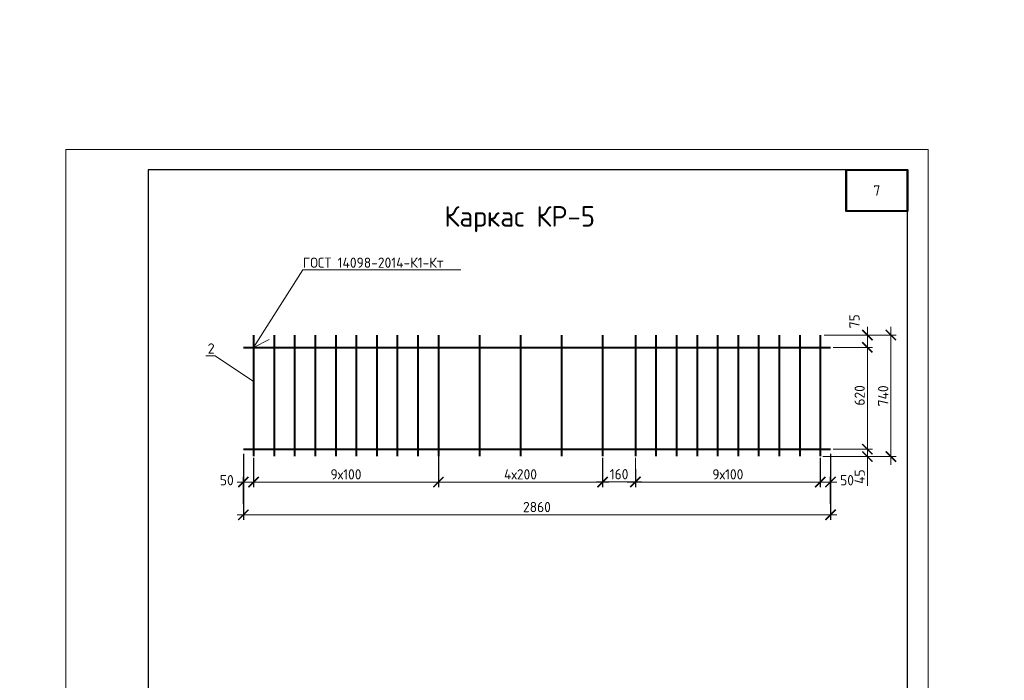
# Model space of a CAD drawing. Header units: millimetres. Extents: x 251864 to 617215, y -272865 to -46010.
# Tile 41 of 53: x 467671 to 491651, y -187356 to -171270. Entities that reach past the tile are written whole.
import ezdxf
from ezdxf import colors
from ezdxf.entities.mleader import LeaderData, LeaderLine
from ezdxf.enums import TextEntityAlignment as Align
from ezdxf.math import Vec2, Vec3

# ---------------------------------------------------------------- set-up
doc = ezdxf.new("R2010")
doc.units = ezdxf.units.MM
doc.layers.get('Defpoints').update_dxf_attribs({"color": 140})
for name, color, linetype, lineweight in [('RAZMER', 100, 'Continuous', 15), ('Армирование', 3, 'Continuous', 40), ('Каркасы ригель', 3, 'Continuous', 0), ('подоснова', 151, 'Continuous', 5), ('Размеры', 54, 'Continuous', 20), ('Текст', 41, 'Continuous', 30), ('Текст 0.25', 82, 'Continuous', 25), ('ТОНКИЕ', 7, 'Continuous', 9)]:
    doc.layers.add(name, color=color, linetype=linetype, lineweight=lineweight)
doc.layers.add('ТОЛСТЫЕ_ОСНОВНЫЕ', color=6, linetype='Continuous')
doc.styles.add('GOST-2.304_Type-B', font='GOST_Common.ttf')
doc.styles.add('style1', font='GOST_Common.ttf', dxfattribs={"height": 500})
doc.styles.add('ГОСТ', font='GOST_Common.ttf')
doc.dimstyles.new('ГОСТ', dxfattribs={"dimscale": 0, "dimtxt": 2.5, "dimasz": 2.5, "dimexe": 1.25, "dimexo": 0.625, "dimtad": 1, "dimdec": 0, "dimtxsty": 'ГОСТ', "dimblk": 'ARCHTICK', "dimcen": 2.5, "dimdle": 1.5, "dimclrd": 256, "dimclre": 256, "dimclrt": 256, "dimadec": 0, "dimazin": 0, "dimtfac": 1, "dimtdec": 0, "dimtmove": 1, "dimatfit": 3, "dimfxl": 2, "dimtfill": 1, "dimlwd": -1, "dimarcsym": 0})
doc.dimstyles.new('мой', dxfattribs={"dimscale": 100, "dimtxt": 2.5, "dimasz": 2.5, "dimexe": 1.25, "dimexo": 0.625, "dimtad": 1, "dimdec": 0, "dimtxsty": 'GOST-2.304_Type-B', "dimblk": 'ARCHTICK', "dimcen": 2.5, "dimdle": 2, "dimaunit": 1, "dimadec": 1, "dimazin": 2, "dimtfac": 1, "dimtdec": 0, "dimtmove": 1, "dimatfit": 3, "dimfxl": 1, "dimtfill": 1, "dimlwd": -1, "dimlwe": -1, "dimarcsym": 0})

# ---------------------------------------------------------------- blocks, each defined once
blk = doc.blocks.new('_Dot')
at = {"color": 0, "linetype": 'ByBlock', "lineweight": -2}
blk.add_line((-0.5, 0), (-1, 0), dxfattribs=at)
at = {"color": 0, "linetype": 'ByBlock', "const_width": 0.5}
blk.add_lwpolyline([(-0.25, 0, 1), (0.25, 0, 1)], format="xyb", close=True, dxfattribs=at)
blk = doc.blocks.new('_ArchTick')
at = {"color": 0, "linetype": 'ByBlock', "const_width": 0.15}
blk.add_lwpolyline([(-0.5, -0.5), (0.5, 0.5)], dxfattribs=at)
blk = doc.blocks.new('*D1023')
at = {"layer": 'Defpoints', "color": 0, "ltscale": 0.1, "transparency": 16777216}
for p in [(473368, -181876), (477868, -181876), (477868, -182528)]:
    blk.add_point(p, dxfattribs=at)
at = {"layer": 'Размеры', "color": 0, "linetype": 'Continuous', "ltscale": 0.1, "transparency": 16777216}
for p, q in [((473368, -181938), (473368, -182653)), ((477868, -181938), (477868, -182653)), ((473168, -182528), (478068, -182528))]:
    blk.add_line(p, q, dxfattribs=at)
at = {"layer": 'Размеры', "color": 0, "ltscale": 0.1, "transparency": 16777216, "xscale": 250, "yscale": 250, "zscale": 250, "rotation": 180}
blk.add_blockref('_ArchTick', (473368, -182528), dxfattribs=at)
at = {"layer": 'Размеры', "color": 0, "ltscale": 0.1, "transparency": 16777216, "xscale": 250, "yscale": 250, "zscale": 250}
blk.add_blockref('_ArchTick', (477868, -182528), dxfattribs=at)
at = {"layer": 'Размеры', "color": 0, "ltscale": 0.1, "transparency": 16777216, "insert": (475618, -182341), "char_height": 250, "attachment_point": 5, "style": 'GOST-2.304_Type-B', "bg_fill": 3, "box_fill_scale": 1.1, "bg_fill_color": 256, "bg_fill_true_color": 13158600, "bg_fill_transparency": 0}
blk.add_mtext('9х100', dxfattribs=at)
blk = doc.blocks.new('_None')
blk = doc.blocks.new('*D1016')
at = {"layer": 'Defpoints', "color": 0, "ltscale": 0.1, "transparency": 16777216}
for p in [(487418, -181729), (488316, -181729), (487168, -181909)]:
    blk.add_point(p, dxfattribs=at)
at = {"layer": 'Размеры', "color": 0, "linetype": 'Continuous', "ltscale": 0.1, "transparency": 16777216}
for p, q in [((487480, -181729), (488441, -181729)), ((488316, -182109), (488316, -181529)), ((487230, -181909), (488441, -181909)), ((488316, -182622), (488316, -181909))]:
    blk.add_line(p, q, dxfattribs=at)
at = {"layer": 'Размеры', "color": 0, "ltscale": 0.1, "transparency": 16777216, "xscale": 250, "yscale": 250, "zscale": 250}
for p, rotation in [((488316, -181729), 90), ((488316, -181909), 270)]:
    blk.add_blockref('_ArchTick', p, dxfattribs=dict(at, rotation=rotation))
at = {"layer": 'Размеры', "color": 0, "ltscale": 0.1, "transparency": 16777216, "insert": (488128, -182397), "char_height": 250, "attachment_point": 5, "rotation": 90, "style": 'GOST-2.304_Type-B', "bg_fill": 3, "box_fill_scale": 1.1, "bg_fill_color": 256, "bg_fill_true_color": 13158600, "bg_fill_transparency": 0}
blk.add_mtext('45', dxfattribs=at)
blk = doc.blocks.new('*D1017')
at = {"layer": 'Defpoints', "color": 0, "ltscale": 0.1, "transparency": 16777216}
for p in [(487418, -179248), (488316, -179248), (487418, -181728)]:
    blk.add_point(p, dxfattribs=at)
at = {"layer": 'Размеры', "color": 0, "linetype": 'Continuous', "ltscale": 0.1, "transparency": 16777216}
for p, q in [((488316, -181928), (488316, -179048)), ((487480, -179248), (488441, -179248)), ((487480, -181728), (488441, -181728))]:
    blk.add_line(p, q, dxfattribs=at)
at = {"layer": 'Размеры', "color": 0, "ltscale": 0.1, "transparency": 16777216, "xscale": 250, "yscale": 250, "zscale": 250}
for p, rotation in [((488316, -179248), 90), ((488316, -181728), 270)]:
    blk.add_blockref('_ArchTick', p, dxfattribs=dict(at, rotation=rotation))
at = {"layer": 'Размеры', "color": 0, "ltscale": 0.1, "transparency": 16777216, "insert": (488128, -180418), "char_height": 250, "attachment_point": 5, "rotation": 90, "style": 'GOST-2.304_Type-B', "bg_fill": 3, "box_fill_scale": 1.1, "bg_fill_color": 256, "bg_fill_true_color": 13158600, "bg_fill_transparency": 0}
blk.add_mtext('620', dxfattribs=at)
blk = doc.blocks.new('*D1018')
at = {"layer": 'Defpoints', "color": 0, "ltscale": 0.1, "transparency": 16777216}
for p in [(487198, -178948), (488316, -178948), (487418, -179248)]:
    blk.add_point(p, dxfattribs=at)
at = {"layer": 'Размеры', "color": 0, "linetype": 'Continuous', "ltscale": 0.1, "transparency": 16777216}
for p, q in [((488316, -179448), (488316, -178748)), ((487260, -178948), (488441, -178948)), ((487480, -179248), (488441, -179248))]:
    blk.add_line(p, q, dxfattribs=at)
at = {"layer": 'Размеры', "color": 0, "ltscale": 0.1, "transparency": 16777216, "xscale": 250, "yscale": 250, "zscale": 250, "rotation": 270}
blk.add_blockref('_ArchTick', (488316, -179248), dxfattribs=at)
at = {"layer": 'Размеры', "color": 0, "ltscale": 0.1, "transparency": 16777216, "insert": (488000, -178613), "char_height": 250, "attachment_point": 5, "rotation": 90, "style": 'GOST-2.304_Type-B', "bg_fill": 3, "box_fill_scale": 1.1, "bg_fill_color": 256, "bg_fill_true_color": 13158600, "bg_fill_transparency": 0}
blk.add_mtext('75', dxfattribs=at)
at = {"layer": 'Размеры', "color": 0, "ltscale": 0.1, "transparency": 16777216, "xscale": 250, "yscale": 250, "zscale": 250, "rotation": 90}
blk.add_blockref('_ArchTick', (488316, -178948), dxfattribs=at)
blk = doc.blocks.new('*D1019')
at = {"layer": 'Defpoints', "color": 0, "ltscale": 0.1, "transparency": 16777216}
for p in [(487831, -178948), (487168, -181909), (488888, -181909)]:
    blk.add_point(p, dxfattribs=at)
at = {"layer": 'Размеры', "color": 0, "linetype": 'Continuous', "ltscale": 0.1, "transparency": 16777216}
for p, q in [((488888, -178748), (488888, -182109)), ((487893, -178948), (489013, -178948)), ((487230, -181909), (489013, -181909))]:
    blk.add_line(p, q, dxfattribs=at)
at = {"layer": 'Размеры', "color": 0, "ltscale": 0.1, "transparency": 16777216, "xscale": 250, "yscale": 250, "zscale": 250}
for p, rotation in [((488888, -178948), 90), ((488888, -181909), 270)]:
    blk.add_blockref('_ArchTick', p, dxfattribs=dict(at, rotation=rotation))
at = {"layer": 'Размеры', "color": 0, "ltscale": 0.1, "transparency": 16777216, "insert": (488701, -180429), "char_height": 250, "attachment_point": 5, "rotation": 90, "style": 'GOST-2.304_Type-B', "bg_fill": 3, "box_fill_scale": 1.1, "bg_fill_color": 256, "bg_fill_true_color": 13158600, "bg_fill_transparency": 0}
blk.add_mtext('740', dxfattribs=at)
blk = doc.blocks.new('*U281')
blk.add_point((165.57, 1.2))
at = {"layer": 'ТОЛСТЫЕ_ОСНОВНЫЕ'}
for p, q in [((8, 5), (8, 90)), ((8, 90), (20, 90)), ((13, 5), (13, 90)), ((8, 65), (20, 65)), ((8, 30), (20, 30)), ((20, 5), (8, 5))]:
    blk.add_line(p, q, dxfattribs=at)
at = {"layer": 'ТОЛСТЫЕ_ОСНОВНЫЕ', "color": 6}
blk.add_lwpolyline([(20, 5), (205, 5), (205, 292), (20, 292)], close=True, dxfattribs=at)
at = {"layer": 'ТОНКИЕ'}
blk.add_lwpolyline([(0, 0), (210, 0), (210, 297), (0, 297)], close=True, dxfattribs=at)
at = {"layer": 'Текст', "style": 'style1'}
for s, p in [('Взам.инв.№', (10.5, 77.5)), ('Подпись и дата', (10.5, 47.5)), ('Инв.№ подл.', (10.5, 17.5))]:
    blk.add_text(s, height=3, rotation=90, dxfattribs=at).set_placement(p, align=Align.MIDDLE)
blk.add_text('Формат А4', height=2.5, dxfattribs=at).set_placement((165.57, 1.2))
blk = doc.blocks.new('*D1024')
at = {"layer": 'Defpoints', "color": 0, "transparency": 16777216}
for p in [(473118, -181776), (487418, -181776), (487418, -183325)]:
    blk.add_point(p, dxfattribs=at)
at = {"layer": 'Размеры', "lineweight": -2, "transparency": 16777216}
for p, q in [((473118, -181838), (473118, -183450)), ((487418, -181838), (487418, -183450))]:
    blk.add_line(p, q, dxfattribs=at)
at = {"layer": 'Размеры', "transparency": 16777216}
blk.add_line((472968, -183325), (487568, -183325), dxfattribs=at)
at = {"layer": 'Размеры', "transparency": 16777216, "xscale": 250, "yscale": 250, "zscale": 250, "rotation": 180}
blk.add_blockref('_ArchTick', (473118, -183325), dxfattribs=at)
at = {"layer": 'Размеры', "transparency": 16777216, "xscale": 250, "yscale": 250, "zscale": 250}
blk.add_blockref('_ArchTick', (487418, -183325), dxfattribs=at)
at = {"layer": 'Размеры', "transparency": 16777216, "insert": (480268, -183137), "char_height": 250, "attachment_point": 5, "style": 'ГОСТ', "bg_fill": 3, "box_fill_scale": 1.1, "bg_fill_color": 256, "bg_fill_true_color": 13158600, "bg_fill_transparency": 0}
blk.add_mtext('2860', dxfattribs=at)
blk = doc.blocks.new('*D1025')
at = {"layer": 'Defpoints', "color": 0, "transparency": 16777216}
for p in [(473368, -181876), (473118, -182528), (473118, -183121)]:
    blk.add_point(p, dxfattribs=at)
at = {"layer": 'Размеры', "lineweight": -2, "transparency": 16777216}
for p, q in [((473368, -181938), (473368, -182653)), ((473118, -183058), (473118, -182403))]:
    blk.add_line(p, q, dxfattribs=at)
at = {"layer": 'Размеры', "transparency": 16777216}
blk.add_line((473518, -182528), (472968, -182528), dxfattribs=at)
at = {"layer": 'Размеры', "transparency": 16777216, "xscale": 250, "yscale": 250, "zscale": 250}
blk.add_blockref('_ArchTick', (473368, -182528), dxfattribs=at)
at = {"layer": 'Размеры', "transparency": 16777216, "insert": (472715, -182483), "char_height": 250, "attachment_point": 5, "style": 'ГОСТ', "bg_fill": 3, "box_fill_scale": 1.1, "bg_fill_color": 256, "bg_fill_true_color": 13158600, "bg_fill_transparency": 0}
blk.add_mtext('50', dxfattribs=at)
at = {"layer": 'Размеры', "transparency": 16777216, "xscale": 250, "yscale": 250, "zscale": 250, "rotation": 180}
blk.add_blockref('_ArchTick', (473118, -182528), dxfattribs=at)
blk = doc.blocks.new('*D1022')
at = {"layer": 'Defpoints', "color": 0, "ltscale": 0.1, "transparency": 16777216}
for p in [(482668, -181876), (487168, -181876), (482668, -182528)]:
    blk.add_point(p, dxfattribs=at)
at = {"layer": 'Размеры', "color": 0, "linetype": 'Continuous', "ltscale": 0.1, "transparency": 16777216}
for p, q in [((482668, -181938), (482668, -182653)), ((487168, -181938), (487168, -182653)), ((487368, -182528), (482468, -182528))]:
    blk.add_line(p, q, dxfattribs=at)
at = {"layer": 'Размеры', "color": 0, "ltscale": 0.1, "transparency": 16777216, "xscale": 250, "yscale": 250, "zscale": 250, "rotation": 180}
blk.add_blockref('_ArchTick', (482668, -182528), dxfattribs=at)
at = {"layer": 'Размеры', "color": 0, "ltscale": 0.1, "transparency": 16777216, "xscale": 250, "yscale": 250, "zscale": 250}
blk.add_blockref('_ArchTick', (487168, -182528), dxfattribs=at)
at = {"layer": 'Размеры', "color": 0, "ltscale": 0.1, "transparency": 16777216, "insert": (484918, -182341), "char_height": 250, "attachment_point": 5, "style": 'GOST-2.304_Type-B', "bg_fill": 3, "box_fill_scale": 1.1, "bg_fill_color": 256, "bg_fill_true_color": 13158600, "bg_fill_transparency": 0}
blk.add_mtext('9х100', dxfattribs=at)
blk = doc.blocks.new('*D1026')
at = {"layer": 'Defpoints', "color": 0, "transparency": 16777216}
for p in [(487168, -181876), (487418, -182528), (487418, -183121)]:
    blk.add_point(p, dxfattribs=at)
at = {"layer": 'Размеры', "lineweight": -2, "transparency": 16777216}
for p, q in [((487168, -181938), (487168, -182653)), ((487418, -183058), (487418, -182403))]:
    blk.add_line(p, q, dxfattribs=at)
at = {"layer": 'Размеры', "transparency": 16777216}
blk.add_line((487018, -182528), (487568, -182528), dxfattribs=at)
at = {"layer": 'Размеры', "transparency": 16777216, "xscale": 250, "yscale": 250, "zscale": 250, "rotation": 180}
blk.add_blockref('_ArchTick', (487168, -182528), dxfattribs=at)
at = {"layer": 'Размеры', "transparency": 16777216, "insert": (487820, -182483), "char_height": 250, "attachment_point": 5, "style": 'ГОСТ', "bg_fill": 3, "box_fill_scale": 1.1, "bg_fill_color": 256, "bg_fill_true_color": 13158600, "bg_fill_transparency": 0}
blk.add_mtext('50', dxfattribs=at)
at = {"layer": 'Размеры', "transparency": 16777216, "xscale": 250, "yscale": 250, "zscale": 250}
blk.add_blockref('_ArchTick', (487418, -182528), dxfattribs=at)
blk = doc.blocks.new('*D1027')
at = {"layer": 'Defpoints', "color": 0, "transparency": 16777216}
for p in [(477868, -181635), (481868, -181876), (477868, -182528)]:
    blk.add_point(p, dxfattribs=at)
at = {"layer": 'Размеры', "lineweight": -2, "transparency": 16777216}
for p, q in [((477868, -181697), (477868, -182653)), ((481868, -181938), (481868, -182653))]:
    blk.add_line(p, q, dxfattribs=at)
at = {"layer": 'Размеры', "transparency": 16777216}
blk.add_line((482018, -182528), (477718, -182528), dxfattribs=at)
at = {"layer": 'Размеры', "transparency": 16777216, "xscale": 250, "yscale": 250, "zscale": 250, "rotation": 180}
blk.add_blockref('_ArchTick', (477868, -182528), dxfattribs=at)
at = {"layer": 'Размеры', "transparency": 16777216, "xscale": 250, "yscale": 250, "zscale": 250}
blk.add_blockref('_ArchTick', (481868, -182528), dxfattribs=at)
at = {"layer": 'Размеры', "transparency": 16777216, "insert": (479868, -182341), "char_height": 250, "attachment_point": 5, "style": 'ГОСТ', "bg_fill": 3, "box_fill_scale": 1.1, "bg_fill_color": 256, "bg_fill_true_color": 13158600, "bg_fill_transparency": 0}
blk.add_mtext('4х200', dxfattribs=at)
blk = doc.blocks.new('*D1028')
at = {"layer": 'Defpoints', "color": 0, "transparency": 16777216}
for p in [(481868, -181876), (482668, -182150), (481868, -182525)]:
    blk.add_point(p, dxfattribs=at)
at = {"layer": 'Размеры', "lineweight": -2, "transparency": 16777216}
for p, q in [((481868, -181938), (481868, -182650)), ((482668, -182213), (482668, -182650))]:
    blk.add_line(p, q, dxfattribs=at)
at = {"layer": 'Размеры', "transparency": 16777216}
blk.add_line((482818, -182525), (481718, -182525), dxfattribs=at)
at = {"layer": 'Размеры', "transparency": 16777216, "xscale": 250, "yscale": 250, "zscale": 250, "rotation": 180}
blk.add_blockref('_ArchTick', (481868, -182525), dxfattribs=at)
at = {"layer": 'Размеры', "transparency": 16777216, "xscale": 250, "yscale": 250, "zscale": 250}
blk.add_blockref('_ArchTick', (482668, -182525), dxfattribs=at)
at = {"layer": 'Размеры', "transparency": 16777216, "insert": (482268, -182337), "char_height": 250, "attachment_point": 5, "style": 'ГОСТ', "bg_fill": 3, "box_fill_scale": 1.1, "bg_fill_color": 256, "bg_fill_true_color": 13158600, "bg_fill_transparency": 0}
blk.add_mtext('160', dxfattribs=at)
blk = doc.blocks.new('*T1014')
at = {"layer": 'Каркасы ригель', "color": 0, "linetype": 'ByBlock', "lineweight": -2, "transparency": 16777216}
for p, q in [((0, 0), (1500, 0)), ((0, -1000), (1500, -1000))]:
    blk.add_line(p, q, dxfattribs=at)
at = {"layer": 'Каркасы ригель', "color": 0, "linetype": 'ByBlock', "lineweight": 50, "transparency": 16777216}
for p, q in [((0, 0), (0, -1000)), ((1500, 0), (1500, -1000))]:
    blk.add_line(p, q, dxfattribs=at)
at = {"layer": 'Каркасы ригель', "color": 0, "linetype": 'Continuous', "lineweight": 0, "transparency": 16777216, "insert": (750, -500), "char_height": 250, "width": 1000, "attachment_point": 5, "style": 'ГОСТ'}
blk.add_mtext('7', dxfattribs=at)

msp = doc.modelspace()

# ---------------------------------------------------------------- linework, layer by layer
at = {"layer": 'Армирование'}
for p, q in [((473367.7, -178948.4), (473367.7, -181898.4)), ((473117.7, -181723.8), (487417.7, -181723.8))]:
    msp.add_line(p, q, dxfattribs=at)
at = {"layer": 'подоснова', "ltscale": 0.3}
msp.add_line((473367.7, -179248.4), (473746, -179054.6), dxfattribs=at)
at = {"layer": 'Размеры', "lineweight": 40, "ltscale": 100}
msp.add_lwpolyline([(487796.5, -174928.3), (489296.5, -174928.3), (489296.5, -175928.3), (487796.5, -175928.3)], close=True, dxfattribs=at)

# ---------------------------------------------------------------- block references
msp.add_blockref('*T1014', (487796.5, -174928.3))

# ---------------------------------------------------------------- texts
at = {"layer": 'Размеры', "insert": (479848.4, -176126.7), "char_height": 500, "attachment_point": 5, "style": 'GOST-2.304_Type-B'}
msp.add_mtext_dynamic_manual_height_columns('Каркас КР-5', width=15225.227, gutter_width=15, heights=[0], dxfattribs=at)
at = {"layer": 'Текст 0.25', "char_height": 250, "attachment_point": 1, "style": 'GOST-2.304_Type-B'}
for insert in [(316227.6, -171269.9), (377291.7, -171269.9)]:
    msp.add_mtext_dynamic_manual_height_columns('\\pi750;1 Сварочные соединения выполнять сваркой типа К1-Кт по ГОСТ 14098-2014', width=17507.725, gutter_width=1250, heights=[0], dxfattribs=dict(at, insert=insert))

# ---------------------------------------------------------------- leaders
at = {"layer": 'RAZMER', "color": 1, "ltscale": 100}
ml = msp.add_multileader_mtext('Standard', dxfattribs=at)
ml.set_content('{\\fGOST 2.304 type A|b0|i0|c204|p34;ГОСТ 14098-\\fGOST 2.304 type A|b0|i0|c0|p34;2014\\fGOST 2.304 type A|b0|i0|c204|p34;-К1-Кт}', color=1, style='ГОСТ')
ml.set_leader_properties(color=256, linetype='ByLayer', lineweight=-1)
ml.build(insert=Vec2(0, 0))
ml.multileader.update_dxf_attribs({"text_left_attachment_type": 6, "text_right_attachment_type": 6, "dogleg_length": 0.6, "arrow_head_size": 100, "scale": 100})
ctx = ml.context
ctx.base_point, ctx.scale, ctx.char_height, ctx.arrow_head_size, ctx.landing_gap_size, ctx.plane_origin = Vec3(451347.6, -177675.5, 0), 100, 250, 100, 50, Vec3(450459, -177291, 0)
ctx.left_attachment, ctx.right_attachment, ctx.text_align_type = 6, 6, 1
notes = []
notes.append((ctx, [(0, (1, 1, 0), (451287.6, -177675.5, 0), (1, 0), 60, [(0, [(450217.7, -179339.7, 0)], 0, [])])]))
ctx.mtext.insert, ctx.mtext.width, ctx.mtext.alignment, ctx.mtext.flow_direction = Vec3(453385.7, -177375.5, 0), 3150.977, 2, 5
ml = msp.add_multileader_mtext('Standard', dxfattribs=at)
ml.set_content('{\\fGOST 2.304 type A|b0|i0|c204|p34;3}', color=1, style='ГОСТ')
ml.set_leader_properties(color=256, linetype='ByLayer', lineweight=-1)
ml.set_arrow_properties(name='DOT')
ml.build(insert=Vec2(0, 0))
ml.multileader.update_dxf_attribs({"text_left_attachment_type": 6, "text_right_attachment_type": 6, "dogleg_length": 0.6, "arrow_head_size": 100, "scale": 100})
ctx = ml.context
ctx.base_point, ctx.scale, ctx.char_height, ctx.arrow_head_size, ctx.landing_gap_size, ctx.plane_origin = Vec3(450377.2, -178390.3, 0), 100, 250, 100, 50, Vec3(449994.2, -177444.1, 0)
ctx.left_attachment, ctx.right_attachment, ctx.text_align_type = 6, 6, 1
notes.append((ctx, [(0, (1, 1, 0), (450317.2, -178390.3, 0), (1, 0), 60, [(1, [(449467.7, -178852.1, 0), (450217.7, -178848.7, 0)], 0, [])])]))
ctx.mtext.insert, ctx.mtext.width, ctx.mtext.alignment, ctx.mtext.flow_direction = Vec3(450510.5, -178090.3, 0), 471.412, 2, 5
ml = msp.add_multileader_mtext('Standard', dxfattribs=at)
ml.set_content('{\\fGOST 2.304 type A|b0|i0|c204|p34;3}', color=1, style='ГОСТ')
ml.set_leader_properties(color=256, linetype='ByLayer', lineweight=-1)
ml.set_arrow_properties(name='DOT')
ml.build(insert=Vec2(0, 0))
ml.multileader.update_dxf_attribs({"text_left_attachment_type": 6, "text_right_attachment_type": 6, "dogleg_length": 0.6, "arrow_head_size": 100, "scale": 100})
ctx = ml.context
ctx.base_point, ctx.scale, ctx.char_height, ctx.arrow_head_size, ctx.landing_gap_size, ctx.plane_origin = Vec3(453614.3, -178373.7, 0), 100, 250, 100, 50, Vec3(454204.4, -177427.5, 0)
ctx.left_attachment, ctx.right_attachment, ctx.text_align_type = 6, 6, 1
notes.append((ctx, [(0, (1, 1, 0), (453881.4, -178373.7, 0), (-1, 0), 60, [(1, [(454717.7, -178835.5, 0), (453967.7, -178832.1, 0)], 0, [])])]))
ctx.mtext.insert, ctx.mtext.width, ctx.mtext.alignment, ctx.mtext.flow_direction = Vec3(453688.1, -178073.7, 0), 471.412, 2, 5
ml = msp.add_multileader_mtext('Standard', dxfattribs=at)
ml.set_content('{\\fGOST 2.304 type A|b0|i0|c204|p34;1}', color=1, style='ГОСТ')
ml.set_leader_properties(color=256, linetype='ByLayer', lineweight=-1)
ml.set_arrow_properties(name='DOT')
ml.build(insert=Vec2(0, 0))
ml.multileader.update_dxf_attribs({"text_left_attachment_type": 6, "text_right_attachment_type": 6, "dogleg_length": 0.6, "arrow_head_size": 100, "scale": 100})
ctx = ml.context
ctx.base_point, ctx.scale, ctx.char_height, ctx.arrow_head_size, ctx.landing_gap_size, ctx.plane_origin = Vec3(452071.4, -178660.8, 0), 100, 250, 100, 50, Vec3(451688.4, -177714.7, 0)
ctx.left_attachment, ctx.right_attachment, ctx.text_align_type = 6, 6, 1
notes.append((ctx, [(0, (1, 1, 0), (452011.4, -178660.8, 0), (1, 0), 60, [(1, [(451791.1, -179539.7, 0), (451915, -180140.1, 0)], 0, [])])]))
ctx.mtext.insert, ctx.mtext.width, ctx.mtext.alignment, ctx.mtext.flow_direction = Vec3(452151.2, -178360.8, 0), 471.412, 2, 5
at = {"layer": 'подоснова', "ltscale": 0.3}
ml = msp.add_multileader_mtext('Standard', dxfattribs=at)
ml.set_content('ГОСТ 14098-2014-К1-Кт', color=256, style='GOST-2.304_Type-B')
ml.set_leader_properties(color=256, linetype='ByLayer', lineweight=15)
ml.set_arrow_properties(name='NONE')
ml.build(insert=Vec2(0, 0))
ml.multileader.update_dxf_attribs({"text_left_attachment_type": 6, "text_right_attachment_type": 6, "dogleg_length": 0.1, "arrow_head_size": 0.18})
ctx = ml.context
ctx.base_point, ctx.char_height, ctx.arrow_head_size, ctx.landing_gap_size, ctx.plane_origin = Vec3(474568.8, -177361.4), 250, 0.18, 0.2, Vec3(473977.4, -176633)
ctx.left_attachment, ctx.right_attachment = 6, 6
notes.append((ctx, [(0, (1, 1, 0), (474568.7, -177361.4), (1, 0), 0.1, [(0, [(473367.7, -179248.4)], 0, [])])]))
ctx.mtext.insert, ctx.mtext.flow_direction = Vec3(474569, -177061.4), 5
at = {"layer": 'подоснова'}
ml = msp.add_multileader_mtext('Standard', dxfattribs=at)
ml.set_content('{\\fISOCPEUR|b0|i0|c204|p34;2}', color=256, style='GOST-2.304_Type-B')
ml.set_leader_properties(color=256, linetype='ByLayer', lineweight=15)
ml.set_arrow_properties(name='NONE')
ml.build(insert=Vec2(0, 0))
ml.multileader.update_dxf_attribs({"text_left_attachment_type": 6, "text_right_attachment_type": 6, "dogleg_length": 10, "arrow_head_size": 18})
ctx = ml.context
ctx.base_point, ctx.char_height, ctx.arrow_head_size, ctx.landing_gap_size, ctx.plane_origin = Vec3(472252.7, -179451.4), 250, 18, 20, Vec3(478940.5, -179924.1)
ctx.left_attachment, ctx.right_attachment, ctx.text_align_type = 6, 6, 1
notes.append((ctx, [(0, (1, 1, 0), (472427.7, -179451.4), (-1, 0), 10, [(2, [(473367.7, -180082.4)], 0, [])])]))
ctx.mtext.insert, ctx.mtext.width, ctx.mtext.alignment, ctx.mtext.flow_direction = Vec3(472335.2, -179151.4), 3036.308, 2, 5
for ctx, leaders in notes:
    for number, flags, end, landing, length, lines in leaders:
        leader = LeaderData()
        leader.index, (leader.has_last_leader_line, leader.has_dogleg_vector, leader.attachment_direction) = number, flags
        leader.last_leader_point, leader.dogleg_vector, leader.dogleg_length = Vec3(end), Vec3(landing), length
        for number, points, colour, breaks in lines:
            line = LeaderLine()
            line.index, line.vertices, line.color, line.breaks = number, Vec3.list(points), colors.encode_raw_color(colour), breaks
            leader.lines.append(line)
        ctx.leaders.append(leader)

# ---------------------------------------------------------------- next in the draw order: dimensions: what is measured, and where the dimension line sits
at = {"layer": 'Размеры', "ltscale": 0.1}
dim = msp.add_linear_dim(base=(488315.9, -181728.8), p1=(487167.7, -181909.4), p2=(487417.7, -181728.8), angle=90, dimstyle='мой', override={"dimlfac": 0.25}, dxfattribs=at)
dim.commit()
dim.dimension.update_dxf_attribs({"geometry": '*D1016', "text_midpoint": (488487.5, -182396.9), "dimtype": 160})
dim = msp.add_linear_dim(base=(477867.7, -182528.4), p1=(473367.7, -181875.7), p2=(477867.7, -181875.7), text='9х100', dimstyle='мой', override={"dimlfac": 0.25}, dxfattribs=at)
dim.commit()
dim.dimension.update_dxf_attribs({"geometry": '*D1023', "text_midpoint": (475617.7, -182340.9)})

# ---------------------------------------------------------------- next in the draw order: dimensions: what is measured, and where the dimension line sits
dim = msp.add_linear_dim(base=(488315.9, -179248.4), p1=(487417.7, -181727.8), p2=(487417.7, -179248.4), angle=90, dimstyle='мой', override={"dimlfac": 0.25}, dxfattribs=at)
dim.commit()
dim.dimension.update_dxf_attribs({"geometry": '*D1017', "text_midpoint": (488315.9, -180417.6), "dimtype": 160})

# ---------------------------------------------------------------- next in the draw order: dimensions: what is measured, and where the dimension line sits
dim = msp.add_linear_dim(base=(488315.9, -178948.4), p1=(487417.7, -179248.4), p2=(487197.7, -178948.4), angle=90, dimstyle='мой', override={"dimlfac": 0.25}, dxfattribs=at)
dim.commit()
dim.dimension.update_dxf_attribs({"geometry": '*D1018', "text_midpoint": (488187.2, -178612.6), "dimtype": 160})

# ---------------------------------------------------------------- next in the draw order: dimensions: what is measured, and where the dimension line sits
dim = msp.add_linear_dim(base=(488888.4, -181909.4), p1=(487830.6, -178948.4), p2=(487167.7, -181909.4), angle=90, dimstyle='мой', override={"dimlfac": 0.25}, dxfattribs=at)
dim.commit()
dim.dimension.update_dxf_attribs({"geometry": '*D1019', "text_midpoint": (488700.9, -180428.9)})

# ---------------------------------------------------------------- next in the draw order: linework, layer by layer
at = {"layer": 'Армирование'}
msp.add_line((473117.7, -179248.4), (487417.7, -179248.4), dxfattribs=at)

# ---------------------------------------------------------------- next in the draw order: block references
at = {"xscale": 100, "yscale": 100, "zscale": 100}
msp.add_blockref('*U281', (468796.5, -204128.3), dxfattribs=at)

# ---------------------------------------------------------------- next in the draw order: leaders
at = {"layer": 'RAZMER', "color": 1, "ltscale": 100}
ml = msp.add_multileader_mtext('Standard', dxfattribs=at)
ml.set_content('{\\fGOST 2.304 type A|b0|i0|c204|p34;ГОСТ 14098-\\fGOST 2.304 type A|b0|i0|c0|p34;2014\\fGOST 2.304 type A|b0|i0|c204|p34;-К1-Кт}', color=1, style='ГОСТ')
ml.set_leader_properties(color=256, linetype='ByLayer', lineweight=-1)
ml.build(insert=Vec2(0, 0))
ml.multileader.update_dxf_attribs({"text_left_attachment_type": 6, "text_right_attachment_type": 6, "dogleg_length": 0.6, "arrow_head_size": 100, "scale": 100})
ctx = ml.context
ctx.base_point, ctx.scale, ctx.char_height, ctx.arrow_head_size, ctx.landing_gap_size, ctx.plane_origin = Vec3(426831.6, -177930.2), 100, 250, 100, 50, Vec3(425943, -177545.7)
ctx.left_attachment, ctx.right_attachment, ctx.text_align_type = 6, 6, 1
notes = []
notes.append((ctx, [(0, (1, 1, 0), (426771.6, -177930.2), (1, 0), 60, [(0, [(425701.7, -179594.4)], 0, [])])]))
ctx.mtext.insert, ctx.mtext.width, ctx.mtext.alignment, ctx.mtext.flow_direction = Vec3(428869.7, -177630.2), 3150.977, 2, 5
for ctx, leaders in notes:
    for number, flags, end, landing, length, lines in leaders:
        leader = LeaderData()
        leader.index, (leader.has_last_leader_line, leader.has_dogleg_vector, leader.attachment_direction) = number, flags
        leader.last_leader_point, leader.dogleg_vector, leader.dogleg_length = Vec3(end), Vec3(landing), length
        for number, points, colour, breaks in lines:
            line = LeaderLine()
            line.index, line.vertices, line.color, line.breaks = number, Vec3.list(points), colors.encode_raw_color(colour), breaks
            leader.lines.append(line)
        ctx.leaders.append(leader)

# ---------------------------------------------------------------- next in the draw order: dimensions: what is measured, and where the dimension line sits
at = {"layer": 'Размеры'}
dim = msp.add_linear_dim(base=(487417.7, -183324.8), p1=(473117.7, -181775.7), p2=(487417.7, -181775.7), dimstyle='ГОСТ', override={"dimscale": 100, "dimlfac": 0.2, "dimtix": 0, "dimtofl": 1, "dimtmove": 1, "dimatfit": 3}, dxfattribs=at)
dim.commit()
dim.dimension.update_dxf_attribs({"geometry": '*D1024', "text_midpoint": (480267.7, -183137.3)})

# ---------------------------------------------------------------- next in the draw order: linework, layer by layer
at = {"layer": 'Армирование'}
for p, q in [((473867.7, -178948.4), (473867.7, -181898.4)), ((474367.7, -178948.4), (474367.7, -181898.4)), ((474867.7, -178948.4), (474867.7, -181898.4)), ((475367.7, -178948.4), (475367.7, -181898.4)), ((475867.7, -178948.4), (475867.7, -181898.4)), ((476367.7, -178948.4), (476367.7, -181898.4)), ((476867.7, -178948.4), (476867.7, -181898.4)), ((477367.7, -178948.4), (477367.7, -181898.4)), ((477867.7, -178948.4), (477867.7, -181898.4)), ((478867.7, -178948.4), (478867.7, -181898.4)), ((479867.7, -178948.4), (479867.7, -181898.4)), ((480867.7, -178948.4), (480867.7, -181898.4)), ((481867.7, -178948.4), (481867.7, -181898.4)), ((482667.7, -178948.4), (482667.7, -181898.4)), ((483167.7, -178948.4), (483167.7, -181898.4)), ((483667.7, -178948.4), (483667.7, -181898.4)), ((484167.7, -178948.4), (484167.7, -181898.4)), ((484667.7, -178948.4), (484667.7, -181898.4)), ((485167.7, -178948.4), (485167.7, -181898.4)), ((485667.7, -178948.4), (485667.7, -181898.4)), ((486167.7, -178948.4), (486167.7, -181898.4)), ((486667.7, -178948.4), (486667.7, -181898.4)), ((487167.7, -178948.4), (487167.7, -181898.4))]:
    msp.add_line(p, q, dxfattribs=at)

# ---------------------------------------------------------------- next in the draw order: dimensions: what is measured, and where the dimension line sits
at = {"layer": 'Размеры'}
dim = msp.add_linear_dim(base=(473117.7, -182528.4), p1=(473367.7, -181875.7), p2=(473117.7, -183121), dimstyle='ГОСТ', override={"dimscale": 100, "dimlfac": 0.2, "dimtix": 0, "dimtofl": 1, "dimtmove": 1, "dimatfit": 3}, dxfattribs=at)
dim.commit()
dim.dimension.update_dxf_attribs({"geometry": '*D1025', "text_midpoint": (472715, -182670.5), "dimtype": 160})

# ---------------------------------------------------------------- next in the draw order: dimensions: what is measured, and where the dimension line sits
dim = msp.add_linear_dim(base=(477867.7, -182528.4), p1=(481867.7, -181875.7), p2=(477867.7, -181634.9), text='4х200', dimstyle='ГОСТ', override={"dimscale": 100, "dimlfac": 0.2, "dimtix": 0, "dimtofl": 1, "dimtmove": 1, "dimatfit": 3}, dxfattribs=at)
dim.commit()
dim.dimension.update_dxf_attribs({"geometry": '*D1027', "text_midpoint": (479867.7, -182340.9)})
at = {"layer": 'Размеры', "ltscale": 0.1}
dim = msp.add_linear_dim(base=(482667.7, -182528.4), p1=(487167.7, -181875.7), p2=(482667.7, -181875.7), angle=180, text='9х100', dimstyle='мой', override={"dimlfac": 0.25}, dxfattribs=at)
dim.commit()
dim.dimension.update_dxf_attribs({"geometry": '*D1022', "text_midpoint": (484917.7, -182340.9)})

# ---------------------------------------------------------------- next in the draw order: dimensions: what is measured, and where the dimension line sits
at = {"layer": 'Размеры'}
dim = msp.add_linear_dim(base=(481867.7, -182524.7), p1=(482667.7, -182150.3), p2=(481867.7, -181875.7), dimstyle='ГОСТ', override={"dimscale": 100, "dimlfac": 0.2, "dimtix": 0, "dimtofl": 1, "dimtmove": 1, "dimatfit": 3}, dxfattribs=at)
dim.commit()
dim.dimension.update_dxf_attribs({"geometry": '*D1028', "text_midpoint": (482267.7, -182337.2)})
dim = msp.add_linear_dim(base=(487417.7, -182528.4), p1=(487167.7, -181875.7), p2=(487417.7, -183121), angle=180, dimstyle='ГОСТ', override={"dimscale": 100, "dimlfac": 0.2, "dimtix": 0, "dimtofl": 1, "dimtmove": 1, "dimatfit": 3}, dxfattribs=at)
dim.commit()
dim.dimension.update_dxf_attribs({"geometry": '*D1026', "text_midpoint": (487820.4, -182670.5), "dimtype": 160})

doc.saveas('drawing.dxf')
